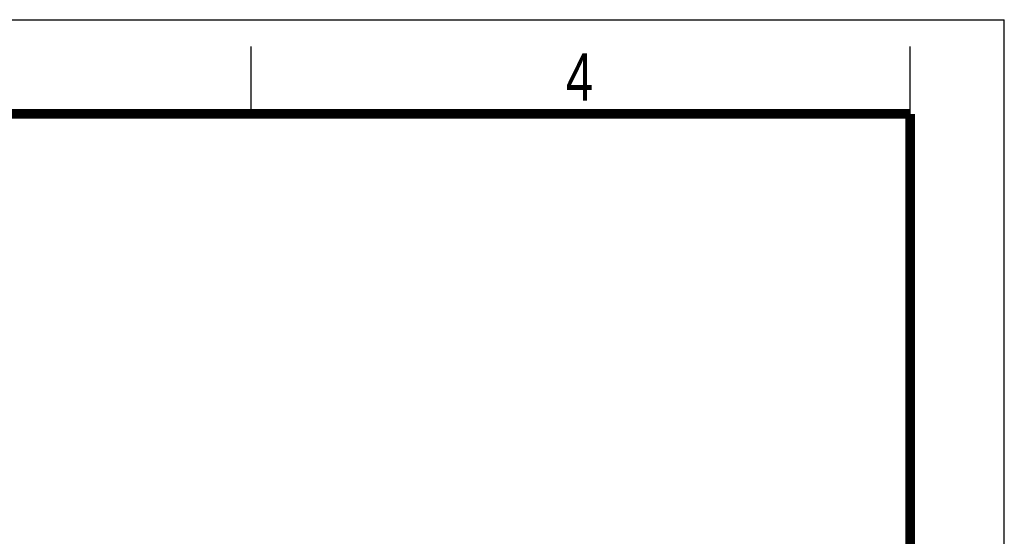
# Model space of a CAD drawing. Header units: millimetres. Extents: x 0 to 210, y 0 to 297.
# Tile 56 of 56: x 137 to 210, y 259 to 297. Entities that reach past the tile are written whole.
import ezdxf

# ---------------------------------------------------------------- set-up
doc = ezdxf.new("R2010")
doc.units = ezdxf.units.MM
doc.header["$LTSCALE"] = 19.36
doc.layers.get('0').update_dxf_attribs({"linetype": 'CONTINUOUS'})
doc.styles.add('TEXTSTYLE_2', font='txt', dxfattribs={"width": 0.75})

msp = doc.modelspace()

# ---------------------------------------------------------------- linework, layer by layer
at = {"color": 2, "linetype": 'CONTINUOUS'}
for p, q in [((0, 297), (210, 297)), ((210, 0), (210, 297)), ((154, 290), (154, 295)), ((203, 290), (203, 295))]:
    msp.add_line(p, q, dxfattribs=at)
at = {"color": 7, "linetype": 'CONTINUOUS', "const_width": 0.7}
for points in [[(7, 290), (203, 290)], [(203, 7), (203, 290)]]:
    msp.add_lwpolyline(points, dxfattribs=at)

# ---------------------------------------------------------------- texts
at = {"color": 5, "linetype": 'CONTINUOUS', "style": 'TEXTSTYLE_2', "width": 0.785714}
msp.add_text('4', height=3.5, dxfattribs=at).set_placement((177.38314, 290.99105))

doc.saveas('drawing.dxf')
